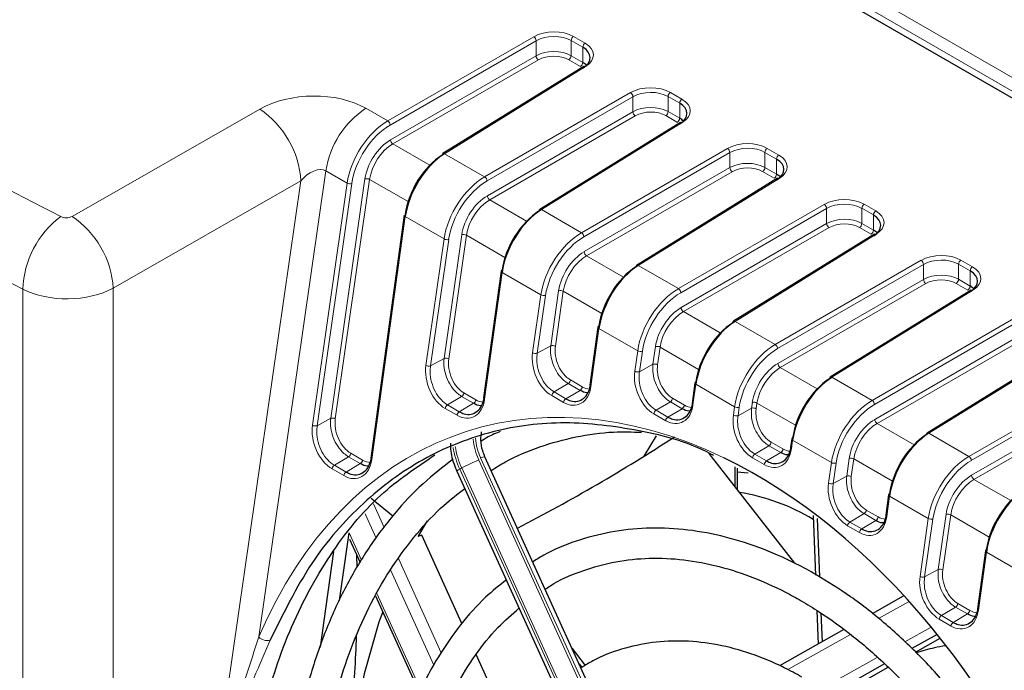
# Paper-space layout 'Blatt2' of a CAD drawing. Header units: millimetres. Extents: x 5 to 418, y 2 to 292.
# Tile 42 of 77: x 98 to 121, y 198 to 213. Entities that reach past the tile are written whole.
import ezdxf

# ---------------------------------------------------------------- set-up
doc = ezdxf.new("R2010")
doc.units = ezdxf.units.MM

psp = doc.layouts.new('Blatt2')

# ---------------------------------------------------------------- linework, layer by layer
at = {"color": 7, "linetype": 'Continuous', "lineweight": 18}
for p, q in [((110.364, 218.176), (132.637, 205.318)), ((132.498, 205.074), (110.084, 218.014)), ((106.346, 210.824), (109.84, 212.841)), ((109.896, 212.744), (106.402, 210.726)), ((109.896, 212.384), (109.896, 212.744)), ((110.737, 212.387), (110.737, 212.749)), ((111.015, 212.588), (110.737, 212.749)), ((110.793, 212.846), (111.071, 212.686)), ((111.015, 212.227), (111.015, 212.588)), ((106.41, 210.371), (109.896, 212.384)), ((109.953, 212.286), (106.466, 210.273)), ((110.96, 212.129), (110.682, 212.29)), ((110.737, 212.387), (111.015, 212.227)), ((111.079, 212.126), (107.705, 210.04)), ((108.665, 209.485), (112.159, 211.503)), ((113.112, 211.507), (113.39, 211.347)), ((112.216, 211.405), (108.722, 209.388)), ((112.216, 211.045), (112.216, 211.405)), ((113.057, 211.048), (113.057, 211.41)), ((113.335, 211.25), (113.057, 211.41)), ((98.785, 208.538), (103.279, 211.106)), ((105.82, 211.128), (106.346, 210.824)), ((108.729, 209.032), (112.216, 211.045)), ((113.057, 211.048), (113.335, 210.888)), ((113.335, 210.888), (113.335, 211.25)), ((112.272, 210.947), (108.786, 208.935)), ((113.398, 210.787), (110.024, 208.701)), ((113.279, 210.791), (113.001, 210.951)), ((106.466, 210.273), (107.35, 209.763)), ((110.984, 208.147), (114.478, 210.164)), ((115.432, 210.168), (115.709, 210.008)), ((107.705, 210.04), (108.665, 209.485)), ((114.535, 210.066), (111.041, 208.049)), ((114.535, 209.706), (114.535, 210.066)), ((115.376, 209.709), (115.376, 210.071)), ((115.654, 209.911), (115.376, 210.071)), ((115.654, 209.549), (115.654, 209.911)), ((104.862, 209.631), (103.257, 198.465)), ((105.372, 209.336), (104.862, 209.631)), ((111.049, 207.694), (114.535, 209.706)), ((114.592, 209.608), (111.105, 207.596)), ((115.598, 209.452), (115.321, 209.612)), ((115.376, 209.709), (115.654, 209.549)), ((104.263, 209.389), (99.769, 206.821)), ((102.15, 194.694), (104.263, 209.389)), ((104.978, 203.704), (105.797, 209.436)), ((105.909, 209.424), (105.089, 203.692)), ((106.831, 208.891), (105.909, 209.424)), ((115.718, 209.448), (112.344, 207.362)), ((104.543, 203.537), (105.372, 209.336)), ((105.484, 209.324), (104.654, 203.524)), ((108.786, 208.935), (109.669, 208.425)), ((110.024, 208.701), (110.984, 208.147)), ((113.304, 206.808), (116.798, 208.825)), ((116.854, 208.727), (113.36, 206.71)), ((116.854, 208.367), (116.854, 208.727)), ((117.695, 208.37), (117.695, 208.732)), ((117.973, 208.572), (117.695, 208.732)), ((117.751, 208.829), (118.029, 208.669)), ((106.763, 208.533), (105.962, 202.717)), ((107.692, 207.997), (106.763, 208.533)), ((117.973, 208.21), (117.973, 208.572)), ((113.368, 206.355), (116.854, 208.367)), ((116.911, 208.269), (113.424, 206.257)), ((117.918, 208.113), (117.64, 208.273)), ((117.695, 208.37), (117.973, 208.21)), ((107.259, 204.969), (107.692, 207.997)), ((107.803, 207.985), (107.37, 204.957)), ((107.693, 205.137), (108.117, 208.097)), ((108.228, 208.085), (107.805, 205.125)), ((109.151, 207.552), (108.228, 208.085)), ((118.037, 208.109), (114.663, 206.023)), ((111.105, 207.596), (111.989, 207.086)), ((115.623, 205.469), (119.117, 207.486)), ((120.07, 207.491), (120.348, 207.33)), ((112.344, 207.362), (113.304, 206.808)), ((119.174, 207.388), (115.68, 205.371)), ((119.174, 207.029), (119.174, 207.388)), ((120.015, 207.032), (120.015, 207.393)), ((120.292, 207.233), (120.015, 207.393)), ((109.082, 207.194), (108.664, 204.158)), ((110.011, 206.658), (109.082, 207.194)), ((115.687, 205.016), (119.174, 207.029)), ((120.015, 207.032), (120.292, 206.871)), ((120.292, 206.871), (120.292, 207.233)), ((97.605, 193.356), (97.605, 206.794)), ((99.769, 206.821), (99.769, 193.38)), ((119.23, 206.931), (115.744, 204.918)), ((120.237, 206.774), (119.959, 206.934)), ((109.813, 205.271), (110.011, 206.658)), ((110.122, 206.646), (109.924, 205.259)), ((110.247, 205.439), (110.436, 206.758)), ((110.547, 206.746), (110.359, 205.427)), ((111.47, 206.214), (110.547, 206.746)), ((120.356, 206.77), (116.982, 204.684)), ((113.424, 206.257), (114.308, 205.747)), ((117.942, 204.13), (121.436, 206.147)), ((111.402, 205.856), (111.21, 204.465)), ((112.33, 205.319), (111.402, 205.856)), ((114.663, 206.023), (115.623, 205.469)), ((121.493, 206.049), (117.999, 204.032)), ((118.006, 203.677), (121.493, 205.69)), ((109.924, 205.259), (110.247, 205.439)), ((112.695, 204.997), (112.755, 205.42)), ((112.867, 205.407), (112.806, 204.984)), ((113.789, 204.875), (112.867, 205.407)), ((121.55, 205.592), (118.063, 203.579)), ((122.676, 205.432), (119.302, 203.345)), ((107.37, 204.957), (107.693, 205.137)), ((112.26, 204.829), (112.33, 205.319)), ((112.442, 205.307), (112.371, 204.816)), ((112.371, 204.816), (112.695, 204.997)), ((115.744, 204.918), (116.627, 204.408)), ((116.982, 204.684), (117.942, 204.13)), ((120.262, 202.791), (123.756, 204.808)), ((123.812, 204.71), (120.318, 202.693)), ((110.326, 204.333), (110.665, 204.535)), ((110.948, 204.372), (110.665, 204.535)), ((110.72, 204.621), (111.003, 204.457)), ((113.721, 204.517), (113.653, 204.025)), ((114.65, 203.981), (113.721, 204.517)), ((107.776, 204.023), (108.114, 204.226)), ((108.397, 204.062), (108.114, 204.226)), ((108.169, 204.311), (108.452, 204.148)), ((110.554, 204.084), (110.271, 204.247)), ((110.326, 204.333), (110.609, 204.169)), ((110.609, 204.169), (110.948, 204.372)), ((113.165, 204.182), (113.448, 204.019)), ((120.326, 202.338), (123.812, 204.351)), ((123.869, 204.253), (120.382, 202.24)), ((107.776, 204.023), (108.058, 203.86)), ((108.058, 203.86), (108.397, 204.062)), ((112.772, 203.894), (113.111, 204.097)), ((113.394, 203.933), (113.111, 204.097)), ((114.621, 203.777), (114.65, 203.981)), ((114.761, 203.968), (114.732, 203.764)), ((114.732, 203.764), (115.055, 203.945)), ((115.055, 203.945), (115.075, 204.081)), ((115.186, 204.068), (115.167, 203.932)), ((116.108, 203.536), (115.186, 204.068)), ((108.004, 203.774), (107.721, 203.937)), ((113, 203.645), (112.717, 203.809)), ((112.772, 203.894), (113.055, 203.731)), ((113.055, 203.731), (113.394, 203.933)), ((104.654, 203.524), (104.978, 203.704)), ((118.063, 203.579), (118.946, 203.069)), ((119.302, 203.345), (120.262, 202.791)), ((115.132, 202.843), (115.47, 203.046)), ((115.753, 202.883), (115.47, 203.046)), ((115.525, 203.132), (115.808, 202.968)), ((116.04, 203.178), (116.012, 202.973)), ((116.969, 202.642), (116.04, 203.178)), ((105.066, 202.578), (105.404, 202.781)), ((105.687, 202.617), (105.404, 202.781)), ((105.459, 202.866), (105.742, 202.703)), ((115.132, 202.843), (115.414, 202.68)), ((115.414, 202.68), (115.753, 202.883)), ((105.066, 202.578), (105.348, 202.415)), ((105.348, 202.415), (105.687, 202.617)), ((108.527, 202.702), (113.392, 191.998)), ((113.447, 192.019), (108.569, 202.753)), ((115.36, 202.595), (115.077, 202.758)), ((116.899, 202.151), (116.969, 202.642)), ((117.08, 202.629), (117.01, 202.139)), ((117.334, 202.319), (117.394, 202.742)), ((117.505, 202.729), (117.445, 202.307)), ((118.428, 202.197), (117.505, 202.729)), ((105.294, 202.329), (105.011, 202.492)), ((108.116, 202.514), (108.069, 202.487)), ((108.069, 202.487), (112.934, 191.783)), ((112.981, 191.809), (108.116, 202.514)), ((117.01, 202.139), (117.334, 202.319)), ((120.382, 202.24), (121.266, 201.73)), ((118.36, 201.839), (118.292, 201.347)), ((119.288, 201.303), (118.36, 201.839)), ((106.005, 201.654), (106.261, 201.091)), ((106.067, 200.833), (105.804, 201.414)), ((117.41, 201.216), (117.749, 201.419)), ((118.032, 201.256), (117.749, 201.419)), ((117.804, 201.504), (118.087, 201.341)), ((119.525, 200.084), (119.713, 201.403)), ((119.825, 201.39), (119.636, 200.071)), ((120.747, 200.858), (119.825, 201.39)), ((117.639, 200.968), (117.356, 201.131)), ((117.41, 201.216), (117.693, 201.053)), ((117.693, 201.053), (118.032, 201.256)), ((119.09, 199.916), (119.288, 201.303)), ((119.4, 201.29), (119.201, 199.903)), ((105.418, 200.963), (105.717, 200.305)), ((120.679, 200.5), (120.487, 199.109)), ((121.608, 199.964), (120.679, 200.5)), ((106.601, 200.343), (107.625, 198.088)), ((107.451, 197.789), (106.413, 200.073)), ((119.201, 199.903), (119.525, 200.084)), ((106.081, 199.504), (107.133, 197.19)), ((118.815, 199.309), (118.096, 198.905)), ((119.997, 199.265), (120.28, 199.102)), ((119.603, 198.977), (119.942, 199.179)), ((119.886, 198.814), (120.225, 199.016)), ((120.225, 199.016), (119.942, 199.179)), ((119.832, 198.728), (119.549, 198.891)), ((119.603, 198.977), (119.886, 198.814)), ((117.424, 198.527), (115.924, 197.684)), ((118.723, 198.346), (119.359, 198.703)), ((116.709, 197.213), (118.066, 197.976))]:
    psp.add_line(p, q, dxfattribs=at)
at = {"color": 7, "linetype": 'Continuous', "lineweight": 25}
for p, q in [((135.479, 203.182), (109.935, 217.928)), ((111.038, 212.129), (107.664, 210.043)), ((113.357, 210.79), (109.983, 208.704)), ((115.677, 209.452), (112.303, 207.365)), ((106.74, 208.565), (105.939, 202.749)), ((117.996, 208.113), (114.622, 206.026)), ((109.059, 207.226), (108.641, 204.189)), ((120.315, 206.774), (116.941, 204.687)), ((111.378, 205.887), (111.187, 204.496)), ((122.635, 205.435), (119.26, 203.349)), ((113.697, 204.548), (113.63, 204.056)), ((116.017, 203.209), (115.989, 203.005)), ((113.551, 192.045), (108.672, 202.78)), ((114.033, 202.858), (116.081, 200.234)), ((114.652, 202.539), (114.652, 202.065)), ((108, 202.438), (112.865, 191.734)), ((114.709, 202.509), (114.709, 201.992)), ((114.975, 202.387), (114.709, 202.409)), ((118.336, 201.871), (118.268, 201.379)), ((106.462, 201.359), (105.947, 201.781)), ((116.531, 201.376), (116.586, 199.949)), ((107.29, 201.243), (107.061, 200.869)), ((116.628, 201.301), (116.682, 199.906)), ((105.188, 199.335), (105.418, 200.963)), ((107.159, 200.905), (107.061, 200.869)), ((108.12, 198.79), (107.159, 200.905)), ((105.431, 200.81), (105.685, 200.251)), ((105.048, 200.51), (104.724, 198.219)), ((105.612, 200.128), (105.606, 200.425)), ((120.655, 200.532), (120.464, 199.141)), ((106.049, 199.449), (107.103, 197.131)), ((118.688, 199.441), (117.945, 199.023)), ((116.619, 199.103), (116.65, 198.295)), ((116.716, 199.039), (116.743, 198.347)), ((117.266, 198.641), (115.728, 197.776)), ((119.499, 198.528), (118.893, 198.187)), ((118.982, 198.104), (119.569, 198.434)), ((110.758, 198.19), (111.075, 197.783)), ((109.34, 196.107), (108.458, 198.047)), ((110.924, 197.825), (110.995, 197.734)), ((118.243, 197.822), (116.908, 197.071)), ((117.012, 196.997), (118.331, 197.739))]:
    psp.add_line(p, q, dxfattribs=at)
at = {"color": 7, "linetype": 'Continuous', "lineweight": 18, "flags": 128}
for points in [[(106.763, 208.533), (106.753, 208.54), (106.746, 208.547), (106.741, 208.555), (106.739, 208.562), (106.74, 208.565)], [(109.082, 207.194), (109.073, 207.201), (109.065, 207.208), (109.06, 207.216), (109.059, 207.223), (109.059, 207.226)], [(111.402, 205.856), (111.392, 205.862), (111.384, 205.869), (111.38, 205.877), (111.378, 205.884), (111.378, 205.887)], [(111.21, 204.465), (111.2, 204.471), (111.193, 204.478), (111.188, 204.486), (111.187, 204.493), (111.187, 204.496)], [(113.721, 204.517), (113.711, 204.523), (113.704, 204.53), (113.699, 204.538), (113.697, 204.545), (113.697, 204.548)], [(108.664, 204.158), (108.654, 204.164), (108.647, 204.172), (108.642, 204.179), (108.641, 204.186), (108.641, 204.189)], [(113.653, 204.025), (113.643, 204.031), (113.636, 204.038), (113.631, 204.046), (113.63, 204.053), (113.63, 204.056)], [(116.012, 202.973), (116.002, 202.98), (115.995, 202.987), (115.99, 202.995), (115.989, 203.002), (115.989, 203.005)], [(116.04, 203.178), (116.03, 203.184), (116.023, 203.192), (116.018, 203.199), (116.017, 203.206), (116.017, 203.209)], [(105.962, 202.717), (105.952, 202.724), (105.945, 202.731), (105.94, 202.739), (105.939, 202.746), (105.939, 202.749)], [(118.36, 201.839), (118.35, 201.845), (118.342, 201.853), (118.338, 201.86), (118.336, 201.868), (118.336, 201.871)], [(118.292, 201.347), (118.282, 201.353), (118.275, 201.361), (118.27, 201.368), (118.268, 201.376), (118.268, 201.379)], [(120.679, 200.5), (120.669, 200.507), (120.662, 200.514), (120.657, 200.521), (120.655, 200.529), (120.655, 200.532)], [(120.487, 199.109), (120.478, 199.116), (120.47, 199.123), (120.465, 199.13), (120.464, 199.138), (120.464, 199.141)]]:
    psp.add_lwpolyline(points, dxfattribs=at)
at = {"color": 7, "linetype": 'Continuous', "lineweight": 25, "flags": 128}
for points in [[(112.484, 202.799), (112.506, 202.838), (112.778, 203.285)], [(106.223, 199.068), (106.134, 198.816), (105.78, 197.585), (105.531, 196.278), (105.389, 194.909), (105.356, 193.49), (105.432, 192.036), (105.616, 190.561), (105.907, 189.08), (106.301, 187.606), (106.795, 186.154), (107.094, 185.403)]]:
    psp.add_lwpolyline(points, dxfattribs=at)
at = {"color": 7, "linetype": 'Continuous', "lineweight": 18}
for centre, radius, start, end in [((109.77, 212.736), 0.127, 3.5222, 56.4778), ((110.861, 212.743), 0.123, 123.2297, 177.3477), ((111.138, 212.583), 0.123, 123.2297, 177.3477), ((110.023, 212.392), 0.127, 183.5222, 236.4778), ((110.614, 212.393), 0.123, 303.2297, 357.3477), ((110.892, 212.233), 0.123, 303.2297, 357.3477), ((111.056, 212.095), 0.039, 53.4892, 117.3259), ((112.089, 211.397), 0.127, 3.5222, 56.4778), ((113.18, 211.404), 0.123, 123.2297, 177.3477), ((113.458, 211.244), 0.123, 123.2297, 177.3477), ((102.036, 209.253), 2.231, 3.4874, 56.1627), ((107.034, 209.296), 2.198, 123.5482, 171.2483), ((112.342, 211.053), 0.127, 183.5222, 236.4778), ((112.934, 211.054), 0.123, 303.2297, 357.3477), ((106.276, 210.719), 0.127, 3.5222, 56.4778), ((113.211, 210.894), 0.123, 303.2297, 357.3477), ((113.375, 210.756), 0.039, 53.4892, 117.3259), ((106.537, 210.379), 0.127, 183.5222, 236.4778), ((114.408, 210.058), 0.127, 3.5222, 56.4778), ((115.499, 210.065), 0.123, 123.2297, 177.3477), ((107.682, 210.008), 0.039, 53.4892, 117.3259), ((115.777, 209.905), 0.123, 123.2297, 177.3477), ((114.662, 209.714), 0.127, 183.5222, 236.4778), ((115.253, 209.715), 0.123, 303.2297, 357.3477), ((105.838, 209.295), 0.147, 61.3146, 105.9647), ((108.595, 209.38), 0.127, 3.5222, 56.4778), ((115.531, 209.555), 0.123, 303.2297, 357.3477), ((115.695, 209.417), 0.039, 53.4892, 117.3259), ((105.443, 209.465), 0.147, 241.3146, 285.9647), ((108.856, 209.04), 0.127, 183.5222, 236.4778), ((110.001, 208.67), 0.039, 53.4892, 117.3259), ((116.728, 208.719), 0.127, 3.5222, 56.4778), ((117.819, 208.726), 0.123, 123.2297, 177.3477), ((118.096, 208.566), 0.123, 123.2297, 177.3477), ((99.886, 206.708), 2.283, 126.9444, 177.846), ((97.542, 206.685), 2.231, 3.4874, 56.1627), ((116.981, 208.375), 0.127, 183.5222, 236.4778), ((117.572, 208.376), 0.123, 303.2297, 357.3477), ((117.85, 208.216), 0.123, 303.2297, 357.3477), ((107.762, 208.127), 0.147, 241.3146, 285.9647), ((108.157, 207.956), 0.147, 61.3146, 105.9647), ((110.914, 208.041), 0.127, 3.5222, 56.4778), ((118.014, 208.078), 0.039, 53.4892, 117.3259), ((111.175, 207.701), 0.127, 183.5222, 236.4778), ((119.047, 207.38), 0.127, 3.5222, 56.4778), ((120.138, 207.387), 0.123, 123.2297, 177.3477), ((112.32, 207.331), 0.039, 53.4892, 117.3259), ((120.416, 207.227), 0.123, 123.2297, 177.3477), ((119.3, 207.036), 0.127, 183.5222, 236.4778), ((119.892, 207.037), 0.123, 303.2297, 357.3477), ((113.234, 206.702), 0.127, 3.5222, 56.4778), ((120.169, 206.877), 0.123, 303.2297, 357.3477), ((120.333, 206.739), 0.039, 53.4892, 117.3259), ((110.082, 206.788), 0.147, 241.3146, 285.9647), ((110.477, 206.617), 0.147, 61.3146, 105.9647), ((113.494, 206.362), 0.127, 183.5222, 236.4778), ((114.64, 205.992), 0.039, 53.4892, 117.3259), ((110.288, 205.297), 0.147, 61.3146, 105.9647), ((112.796, 205.278), 0.147, 61.3146, 105.9647), ((115.553, 205.363), 0.127, 3.5222, 56.4778), ((107.734, 204.995), 0.147, 61.3146, 105.9647), ((109.883, 205.401), 0.147, 241.3146, 285.9647), ((112.401, 205.449), 0.147, 241.3146, 285.9647), ((107.329, 205.098), 0.147, 241.3146, 285.9647), ((112.735, 204.855), 0.147, 61.3146, 105.9647), ((115.814, 205.024), 0.127, 183.5222, 236.4778), ((112.331, 204.958), 0.147, 241.3146, 285.9647), ((116.959, 204.653), 0.039, 53.4892, 117.3259), ((110.596, 204.64), 0.126, 303.5482, 351.2483), ((110.878, 204.476), 0.126, 303.5482, 351.2483), ((108.045, 204.33), 0.126, 303.5482, 351.2483), ((110.396, 204.228), 0.126, 123.5482, 171.2483), ((113.041, 204.201), 0.126, 303.5482, 351.2483), ((107.845, 203.918), 0.126, 123.5482, 171.2483), ((108.328, 204.167), 0.126, 303.5482, 351.2483), ((110.678, 204.065), 0.126, 123.5482, 171.2483), ((113.324, 204.038), 0.126, 303.5482, 351.2483), ((114.72, 204.11), 0.147, 241.3146, 285.9647), ((115.096, 203.803), 0.147, 61.3146, 105.9647), ((115.115, 203.939), 0.147, 61.3146, 105.9647), ((117.872, 204.024), 0.127, 3.5222, 56.4778), ((105.018, 203.563), 0.147, 61.3146, 105.9647), ((108.128, 203.755), 0.126, 123.5482, 171.2483), ((112.841, 203.79), 0.126, 123.5482, 171.2483), ((113.124, 203.626), 0.126, 123.5482, 171.2483), ((114.691, 203.906), 0.147, 241.3146, 285.9647), ((104.614, 203.666), 0.147, 241.3146, 285.9647), ((118.133, 203.685), 0.127, 183.5222, 236.4778), ((119.278, 203.314), 0.039, 53.4892, 117.3259), ((109.917, 203.334), 2.033, 189.2701, 204.6135), ((109.965, 203.361), 2.034, 189.4289, 204.6111), ((109.98, 203.371), 1.6, 186.0342, 204.7148), ((109.826, 203.334), 1.384, 184.4245, 204.798), ((115.401, 203.151), 0.126, 303.5482, 351.2483), ((105.335, 202.885), 0.126, 303.5482, 351.2483), ((108.672, 202.566), 0.213, 89.9996, 118.9703), ((115.201, 202.739), 0.126, 123.5482, 171.2483), ((115.684, 202.987), 0.126, 303.5482, 351.2483), ((120.192, 202.685), 0.127, 3.5222, 56.4778), ((105.135, 202.473), 0.126, 123.5482, 171.2483), ((105.618, 202.722), 0.126, 303.5482, 351.2483), ((109.735, 199.528), 3.397, 110.8453, 118.4749), ((115.484, 202.576), 0.126, 123.5482, 171.2483), ((117.04, 202.771), 0.147, 241.3146, 285.9647), ((117.435, 202.6), 0.147, 61.3146, 105.9647), ((105.418, 202.31), 0.126, 123.5482, 171.2483), ((108.121, 202.343), 0.154, 109.8706, 141.8219), ((117.374, 202.177), 0.147, 61.3146, 105.9647), ((120.452, 202.346), 0.127, 183.5222, 236.4778), ((116.97, 202.28), 0.147, 241.3146, 285.9647), ((117.68, 201.524), 0.126, 303.5482, 351.2483), ((119.754, 201.261), 0.147, 61.3146, 105.9647), ((117.48, 201.112), 0.126, 123.5482, 171.2483), ((117.963, 201.36), 0.126, 303.5482, 351.2483), ((119.359, 201.432), 0.147, 241.3146, 285.9647), ((117.763, 200.948), 0.126, 123.5482, 171.2483), ((119.565, 199.942), 0.147, 61.3146, 105.9647), ((119.161, 200.045), 0.147, 241.3146, 285.9647), ((119.873, 199.284), 0.126, 303.5482, 351.2483), ((120.156, 199.121), 0.126, 303.5482, 351.2483), ((119.673, 198.872), 0.126, 123.5482, 171.2483), ((119.956, 198.709), 0.126, 123.5482, 171.2483), ((103.455, 198.662), 0.28, 224.7472, 285.262)]:
    psp.add_arc(centre, radius, start, end, dxfattribs=at)
at = {"color": 7, "linetype": 'Continuous', "lineweight": 25}
for centre, radius, start, end in [((107.688, 210.011), 0.0395, 127.033, 186.4015), ((110.007, 208.673), 0.0395, 127.033, 186.4015), ((109.087, 207.219), 0.0295, 103.4117, 165.1576), ((112.326, 207.334), 0.0395, 127.033, 186.4015), ((111.407, 205.88), 0.0295, 103.4117, 165.1576), ((114.646, 205.995), 0.0395, 127.033, 186.4015), ((116.965, 204.656), 0.0395, 127.033, 186.4015), ((113.726, 204.541), 0.0295, 103.4117, 165.1576), ((88.877, 240.749), 44.695, 297.4044, 302.9897), ((119.284, 203.317), 0.0395, 127.033, 186.4015), ((116.045, 203.202), 0.0295, 103.4117, 165.1576), ((113.959, 196.972), 5.02, 59.1375, 80.8299), ((118.365, 201.863), 0.0295, 103.4117, 165.1576), ((120.684, 200.524), 0.0295, 103.4117, 165.1576)]:
    psp.add_arc(centre, radius, start, end, dxfattribs=at)
at = {"color": 7, "linetype": 'Continuous', "lineweight": 18}
for centre, major_axis, ratio, start_param, end_param in [((110.312, 212.559), (0.68, 0.01), 0.587275, 0.776363, 2.329706), ((110.313, 212.494), (0.6, 0.01), 0.588592, 0.775111, 2.328454), ((110.59, 212.399), (0.68, 0.01), 0.587275, 5.506205, 7.059548), ((110.313, 212.135), (0.6, 0.008), 0.585954, 0.777604, 2.330947), ((110.314, 212.07), (0.52, 0.008), 0.587275, 0.776363, 2.329706), ((104.522, 210.354), (1.817, 0.058), 0.586428, 0.757176, 2.305628), ((112.632, 211.22), (0.68, 0.01), 0.587275, 0.776363, 2.329706), ((112.633, 211.155), (0.6, 0.01), 0.588592, 0.775111, 2.328454), ((112.909, 211.06), (0.68, 0.01), 0.587275, 5.506205, 7.059548), ((112.633, 210.796), (0.6, 0.008), 0.585954, 0.777604, 2.330947), ((112.634, 210.731), (0.52, 0.008), 0.587275, 0.776363, 2.329706), ((106.363, 209.691), (0.717, 1.202), 0.586803, 0.811274, 2.190084), ((106.419, 209.658), (0.678, 1.133), 0.587369, 0.811807, 2.190617), ((106.421, 209.659), (0.452, 0.755), 0.587369, 0.811807, 2.190617), ((114.951, 209.881), (0.68, 0.01), 0.587275, 0.776363, 2.329706), ((106.477, 209.626), (0.412, 0.686), 0.588357, 0.812745, 2.191555), ((114.952, 209.816), (0.6, 0.01), 0.588592, 0.775111, 2.328454), ((114.952, 209.457), (0.6, 0.008), 0.585954, 0.777604, 2.330947), ((115.229, 209.721), (0.68, 0.01), 0.587275, 5.506205, 7.059548), ((104.539, 209.221), (0.362, 0.38), 0.606116, 0.15433, 1.702781), ((114.953, 209.392), (0.52, 0.008), 0.587275, 0.776363, 2.329706), ((108.683, 208.352), (0.717, 1.202), 0.586803, 0.811274, 2.190084), ((108.738, 208.319), (0.678, 1.133), 0.587369, 0.811807, 2.190617), ((108.74, 208.32), (0.452, 0.755), 0.587369, 0.811807, 2.190617), ((108.796, 208.287), (0.412, 0.686), 0.588357, 0.812745, 2.191555), ((117.27, 208.542), (0.68, 0.01), 0.587275, 0.776363, 2.329706), ((117.271, 208.477), (0.6, 0.01), 0.588592, 0.775111, 2.328454), ((117.548, 208.382), (0.68, 0.01), 0.587275, 5.506205, 7.059548), ((98.647, 208.622), (0.2, 0.003), 0.587275, 3.980123, 5.466063), ((117.271, 208.118), (0.6, 0.008), 0.585954, 0.777604, 2.330947), ((117.272, 208.053), (0.52, 0.008), 0.587275, 0.776363, 2.329706), ((111.002, 207.013), (0.717, 1.202), 0.586803, 0.811274, 2.190084), ((111.058, 206.98), (0.678, 1.133), 0.587369, 0.811807, 2.190617), ((111.06, 206.981), (0.452, 0.755), 0.587369, 0.811807, 2.190617), ((111.115, 206.948), (0.412, 0.686), 0.588357, 0.812745, 2.191555), ((119.589, 207.203), (0.68, 0.01), 0.587275, 0.776363, 2.329706), ((119.59, 207.139), (0.6, 0.01), 0.588592, 0.775111, 2.328454), ((119.867, 207.043), (0.68, 0.01), 0.587275, 5.506205, 7.059548), ((119.59, 206.779), (0.6, 0.008), 0.585954, 0.777604, 2.330947), ((119.591, 206.714), (0.52, 0.008), 0.587275, 0.776363, 2.329706), ((98.664, 207.489), (1.6, 0.003), 0.578546, 3.988062, 5.474002), ((113.321, 205.674), (0.717, 1.202), 0.586803, 0.811274, 2.190084), ((113.377, 205.641), (0.678, 1.133), 0.587369, 0.811807, 2.190617), ((113.379, 205.642), (0.452, 0.755), 0.587369, 0.811807, 2.190617), ((113.434, 205.609), (0.412, 0.686), 0.588357, 0.812745, 2.191555), ((110.797, 205.172), (-0.209, 0.59), 0.666549, 0.905769, 2.479643), ((115.641, 204.336), (0.717, 1.202), 0.586803, 0.811274, 2.190084), ((115.696, 204.302), (0.678, 1.133), 0.587369, 0.811807, 2.190617), ((108.247, 204.867), (-0.211, 0.596), 0.666549, 0.905769, 2.479643), ((110.37, 204.947), (-0.265, 0.75), 0.666549, 0.905769, 2.479643), ((113.242, 188.589), (-5.205, 14.733), 0.666548, 5.691905, 6.911823), ((107.82, 204.643), (-0.267, 0.756), 0.666549, 0.905769, 2.479643), ((113.242, 204.731), (-0.208, 0.587), 0.666549, 0.905769, 2.479643), ((115.698, 204.303), (0.452, 0.755), 0.587369, 0.811807, 2.190617), ((115.754, 204.27), (0.412, 0.686), 0.588357, 0.812745, 2.191555), ((112.815, 204.506), (-0.264, 0.747), 0.666549, 0.905769, 2.479643), ((110.653, 204.784), (-0.265, 0.75), 0.666549, 2.479643, 4.053517), ((111.08, 205.009), (-0.209, 0.59), 0.666549, 2.479643, 2.875899), ((108.103, 204.48), (-0.267, 0.756), 0.666549, 2.479643, 4.053517), ((108.53, 204.704), (-0.211, 0.596), 0.666549, 2.479643, 2.880238), ((113.098, 204.343), (-0.264, 0.747), 0.666549, 2.479643, 4.053517), ((113.525, 204.567), (-0.208, 0.587), 0.666549, 2.479643, 2.87349), ((117.96, 202.997), (0.717, 1.202), 0.586803, 0.811274, 2.190084), ((118.015, 202.963), (0.678, 1.133), 0.587369, 0.811807, 2.190617), ((115.175, 203.455), (-0.264, 0.746), 0.666549, 0.905769, 2.479643), ((115.602, 203.679), (-0.207, 0.587), 0.666549, 0.905769, 2.479643), ((105.111, 203.206), (-0.27, 0.765), 0.666549, 0.905769, 2.479643), ((105.538, 203.431), (-0.214, 0.605), 0.666549, 0.905769, 2.479643), ((118.017, 202.965), (0.452, 0.755), 0.587369, 0.811807, 2.190617), ((118.073, 202.931), (0.412, 0.686), 0.588357, 0.812745, 2.191555), ((115.457, 203.291), (-0.264, 0.746), 0.666549, 2.479643, 4.053517), ((115.885, 203.516), (-0.207, 0.587), 0.666549, 2.479643, 2.872714), ((120.279, 201.658), (0.717, 1.202), 0.586803, 0.811274, 2.190084), ((105.394, 203.043), (-0.27, 0.765), 0.666549, 2.479643, 4.053517), ((105.821, 203.268), (-0.214, 0.605), 0.666549, 2.479643, 2.887366), ((120.335, 201.625), (0.678, 1.133), 0.587369, 0.811807, 2.190617), ((117.881, 202.053), (-0.208, 0.587), 0.666549, 0.905769, 2.479643), ((120.337, 201.626), (0.452, 0.755), 0.587369, 0.811807, 2.190617), ((117.454, 201.828), (-0.264, 0.747), 0.666549, 0.905769, 2.479643), ((120.392, 201.592), (0.412, 0.686), 0.588357, 0.812745, 2.191555), ((117.736, 201.665), (-0.264, 0.747), 0.666549, 2.479643, 4.053517), ((118.164, 201.89), (-0.208, 0.587), 0.666549, 2.479643, 2.87349), ((120.074, 199.816), (-0.209, 0.59), 0.666549, 0.905769, 2.479643), ((119.647, 199.592), (-0.265, 0.75), 0.666549, 0.905769, 2.479643), ((119.93, 199.428), (-0.265, 0.75), 0.666549, 2.479643, 4.053517), ((120.357, 199.653), (-0.209, 0.59), 0.666549, 2.479643, 2.875899)]:
    psp.add_ellipse(centre, major_axis=major_axis, ratio=ratio, start_param=start_param, end_param=end_param, dxfattribs=at)
at = {"color": 7, "linetype": 'Continuous', "lineweight": 25}
for centre, major_axis, ratio, start_param, end_param in [((110.591, 212.334), (0.6, 0.01), 0.588592, 5.504953, 7.058296), ((110.591, 211.974), (0.6, 0.008), 0.585954, 0.529454, 0.777604), ((112.91, 210.995), (0.6, 0.01), 0.588592, 5.504953, 7.058296), ((112.91, 210.636), (0.6, 0.008), 0.585954, 0.529454, 0.777604), ((107.664, 208.939), (0.643, 1.153), 0.567218, 0.794343, 2.173153), ((107.722, 208.907), (0.683, 1.222), 0.567804, 0.794809, 2.173619), ((115.23, 209.656), (0.6, 0.01), 0.588592, 5.504953, 7.058296), ((115.23, 209.297), (0.6, 0.008), 0.585954, 0.529454, 0.777604), ((109.984, 207.6), (0.643, 1.153), 0.567218, 0.794343, 2.173153), ((110.041, 207.568), (0.683, 1.222), 0.567804, 0.794809, 2.173619), ((117.549, 208.317), (0.6, 0.01), 0.588592, 5.504953, 7.058296), ((117.549, 207.958), (0.6, 0.008), 0.585954, 0.529454, 0.777604), ((112.303, 206.261), (0.643, 1.153), 0.567218, 0.794343, 2.173153), ((112.361, 206.229), (0.683, 1.222), 0.567804, 0.794809, 2.173619), ((119.868, 206.978), (0.6, 0.01), 0.588592, 5.504953, 7.058296), ((119.868, 206.619), (0.6, 0.008), 0.585954, 0.529454, 0.777604), ((114.622, 204.922), (0.643, 1.153), 0.567218, 0.794343, 2.173153), ((114.68, 204.89), (0.683, 1.222), 0.567804, 0.794809, 2.173619), ((116.999, 203.551), (0.683, 1.222), 0.567804, 0.794809, 2.173619), ((116.942, 203.583), (0.643, 1.153), 0.567218, 0.794343, 2.173153), ((119.261, 202.244), (0.643, 1.153), 0.567218, 0.794343, 2.173153), ((119.319, 202.212), (0.683, 1.222), 0.567804, 0.794809, 2.173619), ((113.242, 188.589), (-5.205, 14.733), 0.666548, 3.779944, 5.691905), ((121.58, 200.906), (0.643, 1.153), 0.567218, 0.794343, 2.173153), ((121.638, 200.873), (0.683, 1.222), 0.567804, 0.794809, 2.173619)]:
    psp.add_ellipse(centre, major_axis=major_axis, ratio=ratio, start_param=start_param, end_param=end_param, dxfattribs=at)
at = {"color": 7, "linetype": 'Continuous', "lineweight": 18}
for points, knots in [([(62.502, 229.401), (65.576, 227.412), (70.716, 224.085), (78.226, 219.588), (84.83, 215.804), (91.579, 212.108), (96.202, 209.725), (98.514, 208.532)], [0, 0, 0, 0, 0.271012, 0.453209, 0.635506, 0.817703, 1, 1, 1, 1]), ([(97.605, 206.794), (95.286, 207.989), (90.647, 210.381), (83.875, 214.09), (77.247, 217.887), (69.711, 222.4), (64.551, 225.739), (61.467, 227.736)], [0, 0, 0, 0, 0.182198, 0.364496, 0.546692, 0.728987, 1, 1, 1, 1]), ([(110.665, 204.535), (110.627, 204.56), (110.535, 204.622), (110.406, 204.778), (110.299, 204.988), (110.237, 205.221), (110.244, 205.366), (110.247, 205.439)], [0, 0, 0, 0, 0.145927, 0.357298, 0.568904, 0.782749, 1, 1, 1, 1]), ([(108.114, 204.226), (108.077, 204.251), (107.984, 204.313), (107.854, 204.469), (107.746, 204.681), (107.683, 204.917), (107.69, 205.063), (107.693, 205.137)], [0, 0, 0, 0, 0.144733, 0.356086, 0.567678, 0.781509, 1, 1, 1, 1]), ([(109.924, 205.259), (109.919, 205.21), (109.906, 205.087), (109.939, 204.871), (110.03, 204.642), (110.164, 204.448), (110.273, 204.37), (110.326, 204.333)], [0, 0, 0, 0, 0.143642, 0.362674, 0.581279, 0.796267, 1, 1, 1, 1]), ([(107.37, 204.957), (107.365, 204.908), (107.352, 204.785), (107.385, 204.567), (107.476, 204.336), (107.612, 204.14), (107.722, 204.061), (107.776, 204.023)], [0, 0, 0, 0, 0.142487, 0.361533, 0.580149, 0.795159, 1, 1, 1, 1]), ([(113.111, 204.097), (113.073, 204.122), (112.981, 204.183), (112.852, 204.339), (112.746, 204.549), (112.685, 204.78), (112.692, 204.924), (112.695, 204.997)], [0, 0, 0, 0, 0.146587, 0.357969, 0.569583, 0.783436, 1, 1, 1, 1]), ([(112.371, 204.816), (112.367, 204.768), (112.354, 204.645), (112.387, 204.43), (112.477, 204.201), (112.611, 204.009), (112.719, 203.932), (112.772, 203.894)], [0, 0, 0, 0, 0.144282, 0.363304, 0.581904, 0.79688, 1, 1, 1, 1]), ([(115.47, 203.046), (115.433, 203.071), (115.341, 203.133), (115.212, 203.288), (115.106, 203.497), (115.045, 203.729), (115.052, 203.872), (115.055, 203.945)], [0, 0, 0, 0, 0.1468, 0.358185, 0.569801, 0.783657, 1, 1, 1, 1]), ([(114.732, 203.764), (114.727, 203.716), (114.714, 203.593), (114.747, 203.378), (114.838, 203.15), (114.971, 202.958), (115.079, 202.881), (115.132, 202.843)], [0, 0, 0, 0, 0.1444874, 0.3635072, 0.5821052, 0.7970772, 1, 1, 1, 1]), ([(104.654, 203.524), (104.649, 203.476), (104.637, 203.351), (104.669, 203.132), (104.761, 202.897), (104.898, 202.697), (105.011, 202.617), (105.066, 202.578)], [0, 0, 0, 0, 0.140577, 0.359649, 0.578281, 0.793328, 1, 1, 1, 1]), ([(105.404, 202.781), (105.367, 202.806), (105.274, 202.868), (105.141, 203.026), (105.032, 203.24), (104.968, 203.479), (104.974, 203.629), (104.978, 203.704)], [0, 0, 0, 0, 0.142762, 0.354084, 0.565653, 0.779461, 1, 1, 1, 1]), ([(117.749, 201.419), (117.712, 201.444), (117.62, 201.506), (117.491, 201.661), (117.385, 201.871), (117.324, 202.103), (117.33, 202.247), (117.334, 202.319)], [0, 0, 0, 0, 0.146587, 0.357969, 0.569583, 0.783436, 1, 1, 1, 1]), ([(117.01, 202.139), (117.005, 202.09), (116.993, 201.967), (117.026, 201.752), (117.116, 201.524), (117.249, 201.331), (117.358, 201.254), (117.41, 201.216)], [0, 0, 0, 0, 0.144282, 0.363304, 0.581904, 0.79688, 1, 1, 1, 1]), ([(119.942, 199.179), (119.905, 199.205), (119.813, 199.266), (119.683, 199.422), (119.576, 199.633), (119.515, 199.866), (119.521, 200.011), (119.525, 200.084)], [0, 0, 0, 0, 0.145927, 0.357298, 0.568904, 0.782749, 1, 1, 1, 1]), ([(119.201, 199.903), (119.196, 199.855), (119.184, 199.732), (119.217, 199.516), (119.307, 199.286), (119.441, 199.092), (119.55, 199.015), (119.603, 198.977)], [0, 0, 0, 0, 0.1436423, 0.3626735, 0.5812789, 0.7962671, 1, 1, 1, 1]), ([(102.15, 194.694), (102.152, 194.699), (102.267, 195.186), (102.521, 196.143), (102.91, 197.402), (103.154, 198.15), (103.257, 198.465)], [0, 0, 0, 0, 0.003605, 0.367474, 0.732976, 1, 1, 1, 1]), ([(103.529, 198.392), (103.4, 198.093), (103.096, 197.388), (102.606, 196.15), (102.293, 195.193), (102.152, 194.699), (102.15, 194.694)], [0, 0, 0, 0, 0.267972, 0.630132, 0.996418, 1, 1, 1, 1])]:
    psp.add_open_spline(points, degree=3, knots=knots, dxfattribs=at)
at = {"color": 7, "linetype": 'Continuous', "lineweight": 25}
for points, knots in [([(110.609, 204.169), (110.648, 204.151), (110.742, 204.105), (110.894, 204.1), (111.041, 204.17), (111.151, 204.298), (111.182, 204.421), (111.195, 204.476)], [0, 0, 0, 0, 0.150625, 0.370272, 0.590305, 0.81396, 1, 1, 1, 1]), ([(111.144, 204.316), (111.133, 204.314), (111.071, 204.306), (111.003, 204.342), (110.948, 204.372)], [0, 0, 0, 0, 0.183236, 1, 1, 1, 1]), ([(108.058, 203.86), (108.097, 203.841), (108.192, 203.795), (108.345, 203.79), (108.493, 203.86), (108.604, 203.989), (108.635, 204.113), (108.65, 204.17)], [0, 0, 0, 0, 0.149355, 0.368908, 0.588852, 0.812404, 1, 1, 1, 1]), ([(108.597, 204.006), (108.585, 204.004), (108.522, 203.996), (108.453, 204.032), (108.397, 204.062)], [0, 0, 0, 0, 0.185664, 1, 1, 1, 1]), ([(113.055, 203.731), (113.093, 203.712), (113.188, 203.666), (113.339, 203.663), (113.485, 203.732), (113.601, 203.871), (113.634, 204.008), (113.651, 204.078)], [0, 0, 0, 0, 0.144381, 0.353996, 0.563974, 0.777417, 1, 1, 1, 1]), ([(113.588, 203.878), (113.577, 203.876), (113.515, 203.868), (113.448, 203.904), (113.394, 203.933)], [0, 0, 0, 0, 0.1818723, 1, 1, 1, 1]), ([(114.147, 202.811), (114.13, 202.82), (113.503, 203.159), (112.257, 203.461), (110.455, 203.667), (108.746, 203.417), (107.149, 202.769), (105.719, 201.716), (104.458, 200.279), (103.842, 199.027), (103.529, 198.392)], [0, 0, 0, 0, 0.003849, 0.145545, 0.282987, 0.424356, 0.562906, 0.705364, 0.850494, 1, 1, 1, 1]), ([(108.672, 202.78), (108.653, 202.827), (108.598, 202.961), (108.562, 203.178), (108.584, 203.313), (108.593, 203.375)], [0, 0, 0, 0, 0.22438, 0.644142, 1, 1, 1, 1]), ([(109.037, 203.388), (108.939, 203.348), (108.78, 203.284), (108.635, 203.188), (108.58, 203.151)], [0, 0, 0, 0, 0.6170579, 1, 1, 1, 1]), ([(108.821, 202.452), (108.935, 202.525), (109.305, 202.76), (109.982, 203.035), (110.846, 203.274), (111.662, 203.391), (112.198, 203.375), (112.422, 203.369)], [0, 0, 0, 0, 0.107748, 0.347367, 0.587515, 0.827638, 1, 1, 1, 1]), ([(107.843, 203.111), (107.844, 203.046), (107.847, 202.845), (107.923, 202.615), (107.99, 202.461), (108, 202.438)], [0, 0, 0, 0, 0.2903577, 0.8933842, 1, 1, 1, 1]), ([(115.414, 202.68), (115.453, 202.662), (115.547, 202.616), (115.699, 202.612), (115.845, 202.681), (115.96, 202.82), (115.993, 202.956), (116.01, 203.026)], [0, 0, 0, 0, 0.144587, 0.354204, 0.564184, 0.77763, 1, 1, 1, 1]), ([(111.949, 175.351), (111.893, 175.384), (111.61, 175.55), (110.88, 176.019), (109.776, 176.876), (108.391, 178.221), (106.983, 179.95), (105.656, 182.063), (104.549, 184.381), (103.705, 186.809), (103.137, 189.325), (102.872, 191.826), (102.919, 194.276), (103.28, 196.565), (103.954, 198.661), (104.918, 200.45), (106.088, 201.896), (107.025, 202.525), (107.47, 202.824)], [0, 0, 0, 0, 0.00666, 0.033311, 0.086696, 0.140978, 0.210888, 0.282824, 0.35284, 0.424829, 0.495875, 0.568926, 0.640947, 0.715027, 0.787542, 0.862171, 0.934463, 1, 1, 1, 1]), ([(115.947, 202.827), (115.936, 202.826), (115.875, 202.818), (115.808, 202.853), (115.753, 202.883)], [0, 0, 0, 0, 0.1814305, 1, 1, 1, 1]), ([(107.907, 202.725), (107.664, 202.536), (107.165, 202.148), (106.492, 201.429), (105.874, 200.608), (105.332, 199.691), (104.87, 198.688), (104.492, 197.607), (104.2, 196.458), (103.998, 195.249), (103.887, 193.991), (103.868, 192.694), (103.94, 191.37), (104.104, 190.029), (104.357, 188.683), (104.696, 187.341), (105.127, 186.02), (105.463, 185.108), (105.675, 184.652), (105.692, 184.615)], [0, 0, 0, 0, 0.059, 0.12078, 0.182729, 0.24485, 0.30712, 0.369503, 0.43196, 0.494462, 0.556983, 0.619507, 0.682023, 0.744531, 0.807029, 0.869519, 0.932006, 0.994492, 1, 1, 1, 1]), ([(105.348, 202.415), (105.387, 202.396), (105.483, 202.349), (105.637, 202.344), (105.788, 202.414), (105.901, 202.545), (105.933, 202.671), (105.948, 202.729)], [0, 0, 0, 0, 0.1472598, 0.366657, 0.586454, 0.8098364, 1, 1, 1, 1]), ([(105.892, 202.56), (105.88, 202.558), (105.815, 202.549), (105.745, 202.587), (105.687, 202.617)], [0, 0, 0, 0, 0.1895787, 1, 1, 1, 1]), ([(106.325, 184.971), (106.178, 185.323), (105.857, 186.093), (105.457, 187.317), (105.109, 188.621), (104.849, 189.932), (104.676, 191.238), (104.593, 192.526), (104.599, 193.786), (104.694, 195.007), (104.878, 196.178), (105.149, 197.288), (105.503, 198.329), (105.937, 199.292), (106.447, 200.169), (107.031, 200.949), (107.611, 201.576), (108.019, 201.892), (108.189, 202.024)], [0, 0, 0, 0, 0.054301, 0.11863, 0.182953, 0.247266, 0.311563, 0.375842, 0.440099, 0.504334, 0.568551, 0.632759, 0.696968, 0.761201, 0.825492, 0.889886, 0.954438, 1, 1, 1, 1]), ([(117.693, 201.053), (117.732, 201.034), (117.826, 200.989), (117.978, 200.985), (118.124, 201.054), (118.24, 201.193), (118.273, 201.33), (118.29, 201.4)], [0, 0, 0, 0, 0.144381, 0.353996, 0.563974, 0.777417, 1, 1, 1, 1]), ([(118.226, 201.2), (118.215, 201.198), (118.154, 201.191), (118.087, 201.226), (118.032, 201.256)], [0, 0, 0, 0, 0.181872, 1, 1, 1, 1]), ([(116.604, 199.956), (116.447, 200.044), (115.992, 200.296), (115.229, 200.627), (114.32, 200.905), (113.418, 201.059), (112.532, 201.089), (111.672, 200.996), (110.851, 200.775), (110.223, 200.525), (109.892, 200.311), (109.799, 200.252)], [0, 0, 0, 0, 0.067531, 0.194905, 0.322161, 0.449068, 0.575499, 0.70139, 0.826789, 0.951874, 1, 1, 1, 1]), ([(110.114, 199.607), (110.155, 199.636), (110.416, 199.817), (110.947, 200.042), (111.702, 200.269), (112.5, 200.366), (113.325, 200.344), (114.169, 200.2), (115.02, 199.935), (115.714, 199.629), (116.12, 199.402), (116.244, 199.333)], [0, 0, 0, 0, 0.024745, 0.156132, 0.28804, 0.420016, 0.551578, 0.682512, 0.812818, 0.942629, 1, 1, 1, 1]), ([(122.012, 193.791), (121.959, 193.906), (121.733, 194.394), (121.261, 195.208), (120.601, 196.22), (119.877, 197.157), (119.102, 198.014), (118.283, 198.778), (117.449, 199.437), (116.879, 199.787), (116.604, 199.956)], [0, 0, 0, 0, 0.042112, 0.180146, 0.318221, 0.456349, 0.594538, 0.73279, 0.871093, 1, 1, 1, 1]), ([(109.184, 199.833), (109.016, 199.699), (108.621, 199.385), (108.076, 198.767), (107.545, 198.007), (107.092, 197.152), (106.721, 196.216), (106.437, 195.207), (106.241, 194.137), (106.136, 193.016), (106.124, 191.857), (106.204, 190.672), (106.375, 189.474), (106.633, 188.273), (106.984, 187.086), (107.29, 186.209), (107.501, 185.744), (107.542, 185.655)], [0, 0, 0, 0, 0.052547, 0.123292, 0.194307, 0.26559, 0.337093, 0.408749, 0.480496, 0.552287, 0.624086, 0.695875, 0.767651, 0.839413, 0.911166, 0.982916, 1, 1, 1, 1]), ([(116.244, 199.333), (116.389, 199.246), (116.813, 198.992), (117.504, 198.488), (118.3, 197.794), (119.059, 197.004), (119.773, 196.13), (120.433, 195.178), (120.976, 194.279), (121.266, 193.679), (121.383, 193.438)], [0, 0, 0, 0, 0.072445, 0.211434, 0.35043, 0.4894, 0.628374, 0.767377, 0.906414, 1, 1, 1, 1]), ([(108.175, 186.011), (108.082, 186.23), (107.832, 186.817), (107.511, 187.808), (107.21, 188.965), (106.998, 190.126), (106.874, 191.278), (106.839, 192.407), (106.893, 193.502), (107.036, 194.549), (107.265, 195.538), (107.578, 196.457), (107.969, 197.298), (108.437, 198.048), (108.941, 198.68), (109.317, 199.009), (109.49, 199.16)], [0, 0, 0, 0, 0.044279, 0.118704, 0.193119, 0.267515, 0.341883, 0.416216, 0.490513, 0.564775, 0.639015, 0.713252, 0.787524, 0.861894, 0.936452, 1, 1, 1, 1]), ([(119.886, 198.814), (119.925, 198.795), (120.019, 198.749), (120.171, 198.745), (120.318, 198.814), (120.428, 198.942), (120.459, 199.065), (120.473, 199.121)], [0, 0, 0, 0, 0.150625, 0.370272, 0.590305, 0.81396, 1, 1, 1, 1]), ([(120.421, 198.96), (120.41, 198.959), (120.348, 198.951), (120.28, 198.987), (120.225, 199.016)], [0, 0, 0, 0, 0.183236, 1, 1, 1, 1]), ([(104.608, 192.538), (104.733, 193), (105.033, 194.097), (105.35, 195.799), (105.554, 197.329), (105.586, 198.204), (105.597, 198.495)], [0, 0, 0, 0, 0.225049, 0.535293, 0.845518, 1, 1, 1, 1]), ([(116.258, 197.505), (116.118, 197.582), (115.717, 197.804), (115.043, 198.082), (114.241, 198.297), (113.448, 198.386), (112.676, 198.351), (111.941, 198.187), (111.376, 197.979), (111.08, 197.789), (110.995, 197.734)], [0, 0, 0, 0, 0.077419, 0.223102, 0.368556, 0.513362, 0.657314, 0.800383, 0.942806, 1, 1, 1, 1]), ([(119.7, 198.257), (119.61, 198.24), (119.365, 198.195), (119.142, 198.128), (119.001, 198.086)], [0, 0, 0, 0, 0.366077, 1, 1, 1, 1])]:
    psp.add_open_spline(points, degree=3, knots=knots, dxfattribs=at)

doc.saveas('drawing.dxf')
